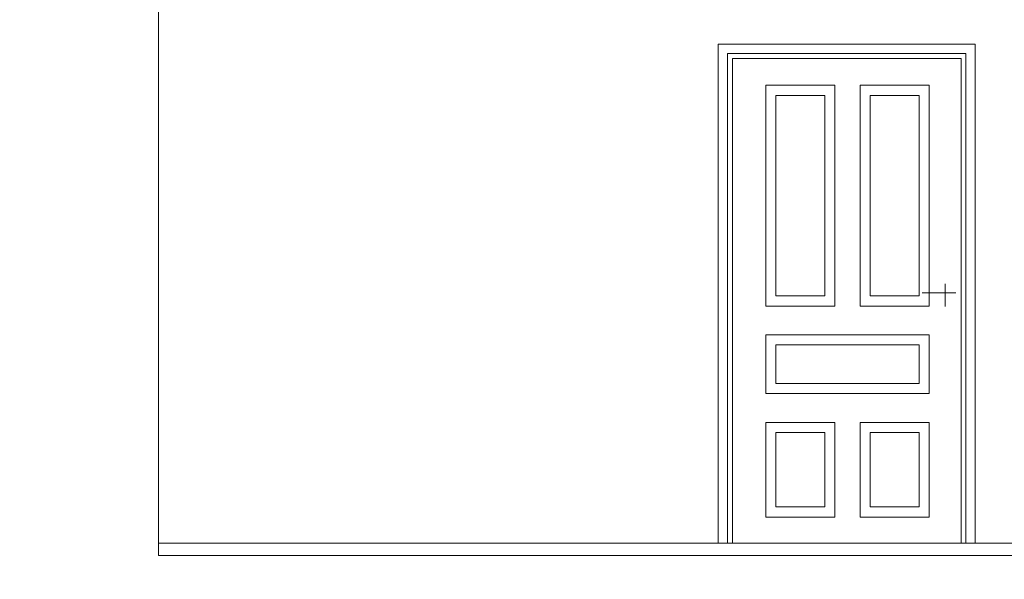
# Model space of a CAD drawing. Header units: millimetres. Extents: x -573548 to 674770, y -246895 to -89040.
# Tile 157 of 199: x 95438 to 99423, y -194259 to -191994. Entities that reach past the tile are written whole.
import ezdxf
from ezdxf import colors
from ezdxf.entities.mleader import LeaderData, LeaderLine
from ezdxf.math import Vec2, Vec3

# ---------------------------------------------------------------- set-up
doc = ezdxf.new("R2010")
doc.units = ezdxf.units.MM
doc.layers.add('__S_WM_OPIS', color=151, linetype='Continuous')
for name, color, linetype, lineweight in [('DRZWI_Nr_pióra__1', 8, 'Continuous', 9), ('DRZWI_Nr_pióra__2', 8, 'Continuous', 9), ('SCIANY_KONSTR_Nr_pióra__21', 8, 'Continuous', 9)]:
    doc.layers.add(name, color=color, linetype=linetype, lineweight=lineweight)
doc.styles.add('WĄSKI 2', font='arial.ttf', dxfattribs={"width": 0.7})

# ---------------------------------------------------------------- blocks, each defined once
blk = doc.blocks.new('A$C685D2BB2')
at = {"layer": 'DRZWI_Nr_pióra__1'}
for p, q in [((21107.3, 10767.3), (20141.8, 10767.3)), ((20141.8, 10767.3), (20141.8, 8782.8)), ((21107.3, 8782.8), (21107.3, 10767.3)), ((21087.3, 10747.3), (20161.8, 10747.3)), ((20161.8, 10747.3), (20161.8, 8782.8)), ((21087.3, 8782.8), (21087.3, 10747.3))]:
    blk.add_line(p, q, dxfattribs=at)
for points in [[(20297.1, 10638.2), (20576.8, 10638.2), (20576.8, 9744.7), (20297.1, 9744.7)], [(20958.5, 10638.2), (20678.8, 10638.2), (20678.8, 9744.7), (20958.5, 9744.7)], [(20338.1, 10597.1), (20535.8, 10597.1), (20535.8, 9785.7), (20338.1, 9785.7)], [(20917.5, 10597.1), (20719.8, 10597.1), (20719.8, 9785.7), (20917.5, 9785.7)], [(20958.5, 9628.5), (20958.5, 9389.9), (20297.1, 9389.9), (20297.1, 9628.5)], [(20917.5, 9587.5), (20917.5, 9430.9), (20338.1, 9430.9), (20338.1, 9587.5)], [(20297.1, 8890.2), (20576.8, 8890.2), (20576.8, 9273.7), (20297.1, 9273.7)], [(20958.5, 8890.2), (20678.8, 8890.2), (20678.8, 9273.7), (20958.5, 9273.7)], [(20338.1, 8931.2), (20535.8, 8931.2), (20535.8, 9232.7), (20338.1, 9232.7)], [(20917.5, 8931.2), (20719.8, 8931.2), (20719.8, 9232.7), (20917.5, 9232.7)]]:
    blk.add_lwpolyline(points, close=True, dxfattribs=at)
at = {"layer": 'DRZWI_Nr_pióra__2'}
for p, q in [((21144.5, 10804.6), (20104.5, 10804.6)), ((20104.5, 10804.6), (20104.5, 8784.5)), ((21144.5, 8784.5), (21144.5, 10804.6)), ((21023.7, 9834.7), (21023.7, 9742.6)), ((21066.6, 9798.3), (20929.5, 9798.3))]:
    blk.add_line(p, q, dxfattribs=at)
at = {"layer": 'SCIANY_KONSTR_Nr_pióra__21'}
for p, q in [((17838.3, 11231.3), (17838.3, 8784.5)), ((17838.3, 8784.5), (23335.1, 8784.5)), ((17838.3, 8784.5), (17838.3, 8734.5)), ((17838.3, 8734.5), (23335.1, 8734.5))]:
    blk.add_line(p, q, dxfattribs=at)

msp = doc.modelspace()

# ---------------------------------------------------------------- block references
at = {"color": 150}
msp.add_blockref('A$C685D2BB2', (78160.5, -202897.5), dxfattribs=at)

# ---------------------------------------------------------------- next in the draw order: leaders
at = {"layer": '__S_WM_OPIS'}
ml = msp.add_multileader_mtext('Standard', dxfattribs=at)
ml.set_content('CENTRALA NAWIEWNO-WYWIEWNA NW2\\Pz przeciwprądowy wymiennikiem odzysku ciepła prod. Komfovent\\P ,lub równoważna\\PVn=1250m³/h; 250Pa, Nele=1x0,5kW; 1-230V \\PVw=1010m³/h; 250Pa, Nele=1x0,5kW; 1-230V\\PNagrzewnico-chłodnica freonowa - Qg=3,6kW/Qch=4,3kW\\PWymiary urządzenia: dł x wys x szer = 1810x905x910 mm\\PWaga: 225 kg\\P', color=256, style='WĄSKI 2')
ml.set_leader_properties()
ml.build(insert=Vec2(0, 0))
ml.multileader.update_dxf_attribs({"has_text_frame": 1, "dogleg_length": 100, "arrow_head_size": 150})
ctx = ml.context
ctx.base_point, ctx.char_height, ctx.arrow_head_size, ctx.landing_gap_size, ctx.plane_origin = Vec3(95915.1, -190058.5), 100, 150, 100, Vec3(97054.2, -188573.9)
ctx.text_align_type = 2
notes = []
notes.append((ctx, [(0, (1, 1, 0), (96006.7, -190124.3), (-0.699962, 0.71418), 65, [(0, [(98431.3, -190466.9), (96006.7, -189924.3)], 0, [])])]))
ctx.mtext.insert, ctx.mtext.alignment, ctx.mtext.flow_direction = Vec3(95891.2, -189941.8), 3, 5
ctx.mtext.has_bg_fill, ctx.mtext.bg_color, ctx.mtext.bg_scale_factor, ctx.mtext.bg_transparency, ctx.mtext.use_window_bg_color = 1, -1027028792, 1.5, 0, 1
for ctx, leaders in notes:
    for number, flags, end, landing, length, lines in leaders:
        leader = LeaderData()
        leader.index, (leader.has_last_leader_line, leader.has_dogleg_vector, leader.attachment_direction) = number, flags
        leader.last_leader_point, leader.dogleg_vector, leader.dogleg_length = Vec3(end), Vec3(landing), length
        for number, points, colour, breaks in lines:
            line = LeaderLine()
            line.index, line.vertices, line.color, line.breaks = number, Vec3.list(points), colors.encode_raw_color(colour), breaks
            leader.lines.append(line)
        ctx.leaders.append(leader)

doc.saveas('drawing.dxf')
